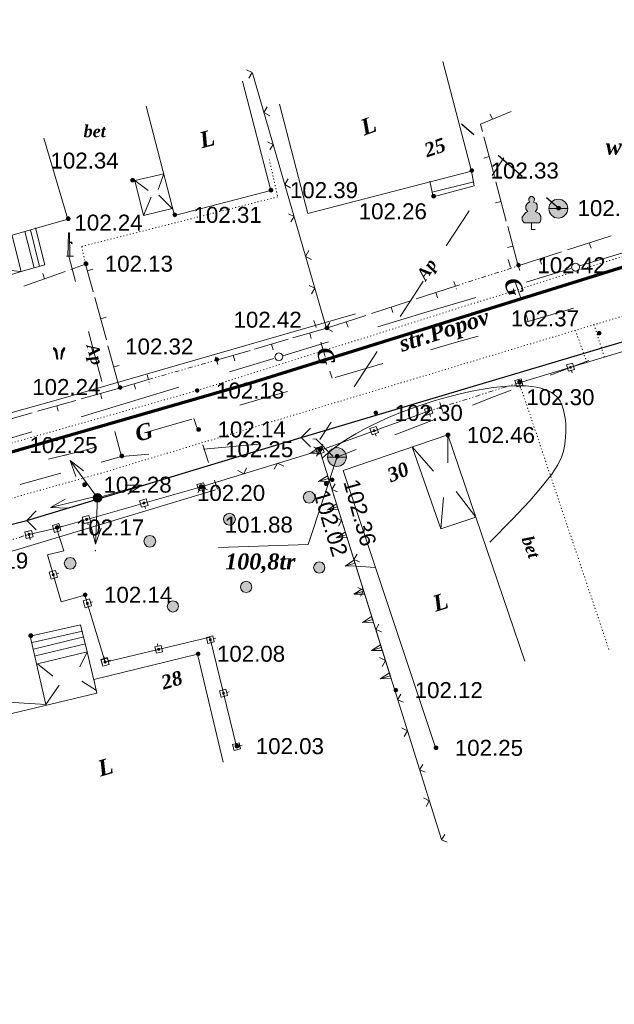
# Model space of a CAD drawing. Header units: millimetres. Extents: x 9396 to 25236, y 15106 to 31102.
# Tile 236 of 256: x 11952 to 12016, y 16631 to 16735. Entities that reach past the tile are written whole.
import ezdxf
from ezdxf.enums import TextEntityAlignment as Align

# ---------------------------------------------------------------- set-up
doc = ezdxf.new("R2010")
doc.units = ezdxf.units.MM
for name, pattern in [('DIVIDE', [1.25, 0.5, -0.25, 0, -0.25, 0, -0.25]), ('DOT', [0.25, 0, -0.25]), ('HIDDEN', [0.375, 0.25, -0.125])]:
    doc.linetypes.add(name, pattern=pattern)
for name, color, linetype, lineweight, true_color in [('1001010', 7, 'Continuous', 9, 0x000000), ('10010110', 7, 'Continuous', 20, 0xa25100), ('10010230', 7, 'Continuous', 20, 0x000000), ('1060000', 7, 'Continuous', 9, 0x000000), ('1070000', 7, 'DOT', 9, 0x000000), ('2030012', 7, 'Continuous', 9, 0x000000), ('21100200', 7, 'HIDDEN', 0, 0x800080), ('3000105', 7, 'DIVIDE', 9, 0x000000), ('3000130', 7, 'Continuous', 9, 0x000000), ('3000220', 7, 'Continuous', 9, 0x000000), ('3000260', 7, 'Continuous', 9, 0x000000), ('4000210', 7, 'Continuous', 9, 0x000000), ('4000220', 7, 'Continuous', 9, 0x000000), ('4000340', 7, 'HIDDEN', 9, 0x000000), ('5010210', 7, 'Continuous', 20, 0x008000), ('5010220', 7, 'Continuous', 30, 0x000000), ('5010320', 7, 'Continuous', 20, 0x800000), ('5010420', 7, 'Continuous', 9, 0x000000), ('5010530', 7, 'Continuous', 9, 0x000000), ('6011210', 1, 'Continuous', 9, 0xff0000), ('8010110', 7, 'Continuous', 20, 0x0080ff), ('8010120', 7, 'Continuous', 20, 0x0080ff), ('9010120', 7, 'Continuous', 20, 0x000000)]:
    doc.layers.add(name, color=color, linetype=linetype, lineweight=lineweight, true_color=true_color)
doc.layers.add('Канализация', color=1, linetype='Continuous', lineweight=70)
doc.styles.add('1', font='timesbi.ttf', dxfattribs={"height": 0.00127})
doc.styles.add('10', font='timesbi.ttf', dxfattribs={"height": 0.001481})
doc.styles.add('13', font='timesbi.ttf', dxfattribs={"height": 0.001693})
doc.styles.add('2', font='timesbi.ttf', dxfattribs={"height": 0.001693})
doc.styles.add('3', font='timesbi.ttf', dxfattribs={"height": 0.001693})
doc.styles.add('9', font='timesbi.ttf', dxfattribs={"height": 0.001693})
doc.styles.add('F2', font='arial.ttf', dxfattribs={"height": 0.001693})

# ---------------------------------------------------------------- blocks, each defined once
blk = doc.blocks.new('SYMBOL21100200')
at = {"true_color": 0x800080}
h = blk.add_hatch(color=216, dxfattribs=at)
edge = h.paths.add_edge_path()
edge.add_arc((0, 0), 0.1, 0, 360)
at = {"color": 216, "linetype": 'Continuous', "lineweight": 0, "true_color": 0x800080}
blk.add_circle((0, 0), 0.1, dxfattribs=at)
blk = doc.blocks.new('SYMBOL4000210')
at = {"true_color": 0xffffff}
blk.add_hatch(color=7, dxfattribs=at).paths.add_polyline_path([(0.05, 1.75), (-0.05, 1.75), (-0.15, 1.65), (-0.15, 1.55), (-0.1, 1.45), (-0.15, 1.45), (-0.25, 1.35), (-0.3, 1.25), (-0.3, 1.1), (-0.25, 1), (-0.2, 0.95), (-0.3, 0.9), (-0.35, 0.85), (-0.4, 0.8), (-0.5, 0.65), (-0.5, 0.5), (-0.4, 0.35), (-0.3, 0.35), (-0.1, 0.35), (0, 0.35), (0.15, 0.35), (0.4, 0.35), (0.45, 0.4), (0.5, 0.5), (0.5, 0.7), (0.4, 0.85), (0.2, 0.95), (0.25, 1), (0.3, 1.1), (0.3, 1.3), (0.25, 1.4), (0.1, 1.45), (0.15, 1.55), (0.15, 1.65)])
at = {"color": 18, "linetype": 'Continuous', "lineweight": 0, "true_color": 0x000000, "flags": 128}
blk.add_lwpolyline([(0.05, 1.75), (-0.05, 1.75), (-0.15, 1.65), (-0.15, 1.55), (-0.1, 1.45), (-0.15, 1.45), (-0.25, 1.35), (-0.3, 1.25), (-0.3, 1.1), (-0.25, 1), (-0.2, 0.95), (-0.3, 0.9), (-0.35, 0.85), (-0.4, 0.8), (-0.5, 0.65), (-0.5, 0.5), (-0.4, 0.35), (-0.3, 0.35), (-0.1, 0.35), (0, 0.35), (0.15, 0.35), (0.4, 0.35), (0.45, 0.4), (0.5, 0.5), (0.5, 0.7), (0.4, 0.85), (0.2, 0.95), (0.25, 1), (0.3, 1.1), (0.3, 1.3), (0.25, 1.4), (0.1, 1.45), (0.15, 1.55), (0.15, 1.65), (0.05, 1.75)], close=True, dxfattribs=at)
blk.add_lwpolyline([(0, 0.35), (0, 0), (0.2, 0)], dxfattribs=at)
blk = doc.blocks.new('SYMBOL5010420')
at = {"true_color": 0xffffff}
h = blk.add_hatch(color=7, dxfattribs=at)
edge = h.paths.add_edge_path()
edge.add_arc((0, 0), 0.5, 0, 360)
at = {"color": 18, "linetype": 'Continuous', "lineweight": 9, "true_color": 0x000000, "flags": 128}
blk.add_lwpolyline([(-0.5, 0), (0.5, 0)], dxfattribs=at)
at = {"color": 18, "linetype": 'Continuous', "lineweight": 9, "true_color": 0x000000}
blk.add_circle((0, 0), 0.5, dxfattribs=at)
blk = doc.blocks.new('SYMBOL5010530')
at = {"true_color": 0x000000}
for points in [[(-0.05, 0), (-0.025, 1.25), (0.025, 1.25), (0.05, 0)], [(0.025, 0.75), (0.15, 0.75), (0.175, 0.675), (0.15, 0.675), (0.125, 0.725), (0.025, 0.725)]]:
    blk.add_hatch(color=18, dxfattribs=at).paths.add_polyline_path(points)
at = {"color": 18, "linetype": 'Continuous', "lineweight": 0, "true_color": 0x000000, "flags": 128}
for points in [[(-0.05, 0), (-0.025, 1.25), (0.025, 1.25), (0.05, 0), (-0.05, 0)], [(0.025, 0.75), (0.15, 0.75), (0.175, 0.675), (0.15, 0.675), (0.125, 0.725), (0.025, 0.725), (0.025, 0.75)]]:
    blk.add_lwpolyline(points, close=True, dxfattribs=at)
blk.add_lwpolyline([(-0.125, 0), (0.25, 0)], dxfattribs=at)
blk = doc.blocks.new('SYMBOL4000340')
at = {"true_color": 0x000000}
for points in [[(-0.075, 0), (-0.125, 0.45), (-0.2, 0.55), (-0.25, 0.6), (-0.3, 0.6), (-0.3, 0.55), (-0.275, 0.5), (-0.2, 0.4), (-0.125, 0)], [(0.075, 0), (0.125, 0.425), (0.15, 0.475), (0.2, 0.55), (0.25, 0.6), (0.3, 0.6), (0.3, 0.55), (0.275, 0.5), (0.2, 0.4), (0.125, 0)]]:
    blk.add_hatch(color=18, dxfattribs=at).paths.add_polyline_path(points)
at = {"color": 18, "linetype": 'Continuous', "lineweight": 0, "true_color": 0x000000, "flags": 128}
for points in [[(-0.075, 0), (-0.125, 0.45), (-0.2, 0.55), (-0.25, 0.6), (-0.3, 0.6), (-0.3, 0.55), (-0.275, 0.5), (-0.2, 0.4), (-0.125, 0), (-0.075, 0)], [(0.075, 0), (0.125, 0.425), (0.15, 0.475), (0.2, 0.55), (0.25, 0.6), (0.3, 0.6), (0.3, 0.55), (0.275, 0.5), (0.2, 0.4), (0.125, 0), (0.075, 0)]]:
    blk.add_lwpolyline(points, close=True, dxfattribs=at)
blk = doc.blocks.new('SYMBOL2030012')
at = {"true_color": 0xffffff}
h = blk.add_hatch(color=7, dxfattribs=at)
edge = h.paths.add_edge_path()
edge.add_arc((0, 0), 0.225, 0, 360)
at = {"true_color": 0x000000}
h = blk.add_hatch(color=18, dxfattribs=at)
edge = h.paths.add_edge_path()
edge.add_arc((0, 0), 0.05, 0, 360)
at = {"color": 18, "linetype": 'Continuous', "lineweight": 0, "true_color": 0x000000}
for radius in [0.225, 0.05]:
    blk.add_circle((0, 0), radius, dxfattribs=at)
blk = doc.blocks.new('SYMBOL5010220')
at = {"color": 18, "linetype": 'Continuous', "lineweight": 9, "true_color": 0x000000, "flags": 128}
blk.add_lwpolyline([(0.5, 0.5), (0, 0), (0.5, -0.5)], dxfattribs=at)

msp = doc.modelspace()

# ---------------------------------------------------------------- hatches: boundary and pattern name
at = {"layer": '4000220', "true_color": 0xffffff}
h = msp.add_hatch(color=7, dxfattribs=at)
h.paths.add_polyline_path([(11957.78, 16677.11), (11958.1, 16677.19), (11958.33, 16677.42), (11958.41, 16677.74), (11958.33, 16678.05), (11958.1, 16678.28), (11957.78, 16678.37), (11957.47, 16678.28), (11957.24, 16678.05), (11957.16, 16677.74), (11957.24, 16677.42), (11957.47, 16677.19)])
h.paths.add_polyline_path([(11966.24, 16679.44), (11966.55, 16679.53), (11966.78, 16679.76), (11966.87, 16680.07), (11966.78, 16680.39), (11966.55, 16680.62), (11966.24, 16680.7), (11965.92, 16680.62), (11965.69, 16680.39), (11965.61, 16680.07), (11965.69, 16679.76), (11965.92, 16679.53)])
h.paths.add_polyline_path([(11974.69, 16681.78), (11975, 16681.86), (11975.23, 16682.1), (11975.32, 16682.41), (11975.23, 16682.72), (11975, 16682.96), (11974.69, 16683.04), (11974.37, 16682.96), (11974.14, 16682.72), (11974.06, 16682.41), (11974.14, 16682.1), (11974.37, 16681.86)])
h.paths.add_polyline_path([(11983.14, 16684.12), (11983.46, 16684.2), (11983.69, 16684.43), (11983.77, 16684.75), (11983.69, 16685.06), (11983.46, 16685.29), (11983.14, 16685.38), (11982.83, 16685.29), (11982.6, 16685.06), (11982.51, 16684.75), (11982.6, 16684.43), (11982.83, 16684.2)])
h = msp.add_hatch(color=7, dxfattribs=at)
h.paths.add_polyline_path([(11968.69, 16672.57), (11968.99, 16672.65), (11969.21, 16672.87), (11969.29, 16673.17), (11969.21, 16673.47), (11968.99, 16673.69), (11968.69, 16673.77), (11968.39, 16673.69), (11968.17, 16673.47), (11968.09, 16673.17), (11968.17, 16672.87), (11968.39, 16672.65)])
h.paths.add_polyline_path([(11976.46, 16674.63), (11976.76, 16674.71), (11976.98, 16674.93), (11977.06, 16675.23), (11976.98, 16675.53), (11976.76, 16675.75), (11976.46, 16675.83), (11976.15, 16675.75), (11975.93, 16675.53), (11975.85, 16675.23), (11975.93, 16674.93), (11976.15, 16674.71)])
h.paths.add_polyline_path([(11984.22, 16676.69), (11984.52, 16676.77), (11984.74, 16676.99), (11984.82, 16677.29), (11984.74, 16677.59), (11984.52, 16677.81), (11984.22, 16677.89), (11983.92, 16677.81), (11983.7, 16677.59), (11983.62, 16677.29), (11983.7, 16676.99), (11983.92, 16676.77)])

# ---------------------------------------------------------------- linework, layer by layer
at = {"layer": '1001010', "color": 253}
for p, q in [((11997.34, 16730.96), (12000.36, 16719.35)), ((11983.01, 16714.85), (11979.99, 16726.46)), ((11957.54, 16714.23), (11954.98, 16722.85)), ((11964.63, 16718.34), (11967.74, 16719.06)), ((11967.74, 16719.06), (11967.11, 16717.4)), ((12000.36, 16719.35), (11983.01, 16714.85)), ((11964.63, 16718.34), (11966.07, 16717.3)), ((11996.31, 16716.61), (11995.93, 16718.26)), ((11996.2, 16717.1), (12000.61, 16718.2)), ((11965.58, 16714.64), (11966.39, 16716.58)), ((11968.62, 16715.39), (11967.2, 16716.8)), ((11957.54, 16714.23), (11942.5, 16709.92)), ((11953.97, 16709.08), (11952.97, 16712.95)), ((11954.54, 16709.24), (11953.57, 16713.11)), ((11986.76, 16687.59), (11997.87, 16691.35)), ((11997.87, 16691.35), (11997.87, 16688.4)), ((11994.06, 16690.11), (11996.32, 16687.51)), ((11986.76, 16687.59), (11996.57, 16658.09)), ((11997.13, 16681.41), (11997.41, 16684.72)), ((12000.83, 16682.64), (11998.75, 16685.36)), ((12000.83, 16682.64), (12006.01, 16667.35)), ((11958.87, 16671.21), (11953.55, 16670)), ((11958.87, 16671.21), (11959.59, 16668.33)), ((11953.55, 16670), (11955.2, 16662.77)), ((11953.74, 16669.33), (11959.1, 16670.55)), ((11953.89, 16668.64), (11959.22, 16669.94)), ((11954.12, 16667.91), (11959.41, 16669.21)), ((11959.59, 16668.33), (11954.31, 16667.06)), ((11959.59, 16668.33), (11958.8, 16666.76)), ((11959.59, 16668.33), (11960.33, 16665.21)), ((11971.31, 16668.08), (11974.02, 16656.65)), ((11954.31, 16667.06), (11955.96, 16665.76)), ((11955.2, 16662.77), (11956.61, 16664.8)), ((11960.58, 16664.23), (11959.03, 16665.22))]:
    msp.add_line(p, q, dxfattribs=at)
for points in [[(11976.06, 16728.89, 0), (11979.06, 16717.27, 0), (11968.85, 16714.63, 0), (11965.85, 16726.25, 0)], [(11996.31, 16716.61, 0), (12000.64, 16717.78, 0), (12000.36, 16719.35, 0)], [(11964.63, 16718.34, 0), (11965.58, 16714.64, 0), (11968.62, 16715.39, 0)], [(11952.6, 16708.68, 0), (11955.09, 16709.39, 0), (11954.1, 16713.31, 0)], [(11951.64, 16712.48, 0), (11952.6, 16708.68, 0), (11947.47, 16707.11, 0), (11946.37, 16711.08, 0)], [(11951.64, 16712.48, 0), (11946.9, 16709.23, 0), (11952.6, 16708.68, 0)], [(11997.87, 16691.35, 0), (12000.83, 16682.64, 0), (11997.13, 16681.41, 0), (11994.06, 16690.11, 0)], [(11971.31, 16668.08, 0), (11960.28, 16665.41, 0), (11960.63, 16663.97, 0), (11948.29, 16661.02, 0)]]:
    msp.add_polyline3d(points, dxfattribs=at)
at = {"layer": '10010110'}
msp.add_line((11988.1, 16677.43), (11990.19, 16677.28), dxfattribs=at)
for points in [[(11984.52, 16688.89, 0), (11985.16, 16689.45, 0), (11985.84, 16689.98, 0), (11986.55, 16690.5, 0), (11987.31, 16691, 0), (11988.09, 16691.47, 0), (11988.91, 16691.93, 0), (11989.76, 16692.37, 0), (11990.64, 16692.79, 0), (11991.55, 16693.19, 0), (11992.48, 16693.58, 0), (11993.43, 16693.95, 0), (11994.38, 16694.3, 0), (11995.35, 16694.62, 0), (11996.31, 16694.93, 0), (11997.27, 16695.21, 0), (11998.22, 16695.47, 0), (11999.16, 16695.7, 0), (12000.07, 16695.91, 0), (12000.96, 16696.09, 0), (12001.82, 16696.24, 0), (12002.65, 16696.37, 0), (12003.44, 16696.46, 0), (12004.2, 16696.53, 0), (12004.9, 16696.57, 0), (12005.56, 16696.58, 0), (12006.17, 16696.56, 0), (12006.73, 16696.51, 0), (12007.25, 16696.43, 0), (12007.72, 16696.32, 0), (12008.14, 16696.19, 0), (12008.51, 16696.04, 0), (12008.84, 16695.86, 0), (12009.13, 16695.66, 0), (12009.38, 16695.44, 0), (12009.59, 16695.2, 0), (12009.76, 16694.93, 0), (12009.91, 16694.64, 0), (12010.03, 16694.34, 0), (12010.13, 16694.01, 0), (12010.21, 16693.67, 0), (12010.28, 16693.3, 0), (12010.33, 16692.92, 0), (12010.37, 16692.51, 0), (12010.38, 16692.09, 0), (12010.38, 16691.64, 0), (12010.35, 16691.17, 0), (12010.31, 16690.68, 0), (12010.23, 16690.17, 0), (12010.12, 16689.62, 0), (12009.91, 16688.98, 0), (12009.52, 16688.2, 0), (12008.88, 16687.21, 0), (12007.91, 16685.96, 0), (12006.54, 16684.37, 0), (12004.7, 16682.4, 0), (12002.3, 16679.97, 0)], [(11950.01, 16663.06, 0), (11955.2, 16662.77, 0)]]:
    msp.add_polyline3d(points, dxfattribs=at)
at = {"layer": '10010230', "color": 253}
for p, q in [((11984.26, 16689.72, 23.23), (11983.21, 16689.4, 23.23)), ((11984.26, 16689.72, 23.23), (11991.74, 16665.8, 23.23)), ((11985.19, 16686.73, 23.23), (11984.14, 16686.41, 23.23)), ((11986.13, 16683.74, 23.23), (11985.08, 16683.42, 23.23)), ((11987.06, 16680.75, 23.23), (11986.01, 16680.43, 23.23)), ((11988, 16677.76, 23.23), (11986.95, 16677.44, 23.23)), ((11988.93, 16674.77, 23.23), (11987.88, 16674.45, 23.23)), ((11989.87, 16671.78, 23.23), (11988.82, 16671.46, 23.23)), ((11990.8, 16668.79, 23.23), (11989.75, 16668.47, 23.23)), ((11991.74, 16665.8, 23.23), (11990.69, 16665.48, 23.23))]:
    msp.add_line(p, q, dxfattribs=at)
for points in [[(11984.16, 16690.02, 23.23), (11983.21, 16689.4, 23.23), (11984.35, 16689.43, 23.23)], [(11985.1, 16687.03, 23.23), (11984.14, 16686.41, 23.23), (11985.28, 16686.44, 23.23)], [(11986.03, 16684.04, 23.23), (11985.08, 16683.42, 23.23), (11986.22, 16683.45, 23.23)], [(11986.97, 16681.05, 23.23), (11986.01, 16680.43, 23.23), (11987.16, 16680.46, 23.23)], [(11987.9, 16678.06, 23.23), (11986.95, 16677.44, 23.23), (11988.09, 16677.46, 23.23)], [(11988.84, 16675.07, 23.23), (11987.88, 16674.45, 23.23), (11989.03, 16674.47, 23.23)], [(11989.77, 16672.08, 23.23), (11988.82, 16671.46, 23.23), (11989.96, 16671.48, 23.23)], [(11990.71, 16669.09, 23.23), (11989.75, 16668.47, 23.23), (11990.9, 16668.49, 23.23)], [(11991.65, 16666.1, 23.23), (11990.69, 16665.48, 23.23), (11991.83, 16665.5, 23.23)]]:
    msp.add_polyline3d(points, dxfattribs=at)
for points in [[(11984.16, 16690.02, 23.23), (11983.21, 16689.4, 23.23), (11984.35, 16689.43, 23.23), (11984.16, 16690.02, 23.23)], [(11985.1, 16687.03, 23.23), (11984.14, 16686.41, 23.23), (11985.28, 16686.44, 23.23), (11985.1, 16687.03, 23.23)], [(11986.03, 16684.04, 23.23), (11985.08, 16683.42, 23.23), (11986.22, 16683.45, 23.23), (11986.03, 16684.04, 23.23)], [(11986.97, 16681.05, 23.23), (11986.01, 16680.43, 23.23), (11987.16, 16680.46, 23.23), (11986.97, 16681.05, 23.23)], [(11987.9, 16678.06, 23.23), (11986.95, 16677.44, 23.23), (11988.09, 16677.46, 23.23), (11987.9, 16678.06, 23.23)], [(11988.84, 16675.07, 23.23), (11987.88, 16674.45, 23.23), (11989.03, 16674.47, 23.23), (11988.84, 16675.07, 23.23)], [(11989.77, 16672.08, 23.23), (11988.82, 16671.46, 23.23), (11989.96, 16671.48, 23.23), (11989.77, 16672.08, 23.23)], [(11990.71, 16669.09, 23.23), (11989.75, 16668.47, 23.23), (11990.9, 16668.49, 23.23), (11990.71, 16669.09, 23.23)], [(11991.65, 16666.1, 23.23), (11990.69, 16665.48, 23.23), (11991.83, 16665.5, 23.23), (11991.65, 16666.1, 23.23)]]:
    msp.add_polyline3d(points, close=True, dxfattribs=at)
at = {"layer": '1060000', "color": 253}
msp.add_polyline3d([(11986.17, 16689.23, 23.23), (11983.05, 16679.74, 23.23), (11973.53, 16679.41, 23.23)], dxfattribs=at)
at = {"layer": '1070000', "color": 253}
for p, q in [((12027.13, 16707.19), (11960.69, 16687.19)), ((12011.39, 16702.45, 4.64), (12012.61, 16699.06, 4.64)), ((12014.46, 16699.62, 4.64), (12013.37, 16703.05, 4.64)), ((12005.43, 16696.89), (12014.99, 16668.47)), ((11918.16, 16675.33), (11960.69, 16687.19))]:
    msp.add_line(p, q, dxfattribs=at)
for points in [[(11931.69, 16684.88, 0), (11971.26, 16696.06, 0), (12026.58, 16713.5, 0), (12055.51, 16722.22, 0)], [(11978.91, 16720.59, 0), (11979.81, 16716.61, 0), (11959.01, 16711.35, 0), (11959.42, 16709.45, 0)]]:
    msp.add_polyline3d(points, dxfattribs=at)
at = {"layer": '3000105', "color": 253}
for p, q in [((12005.48, 16708.81), (12005.14, 16709.86)), ((11998.66, 16707.14), (12005.32, 16709.29)), ((11998.51, 16707.62), (11998.85, 16706.57)), ((11966.09, 16697.24), (11973.3, 16699.29)), ((11973.44, 16698.81), (11973.13, 16699.87)), ((11965.95, 16697.72), (11966.25, 16696.66)), ((12005.58, 16696.42), (12005.25, 16697.46)), ((12005.43, 16696.89), (11997.16, 16694.31)), ((11995.67, 16694.36), (11996, 16693.31)), ((11997.16, 16694.31), (11995.82, 16693.88)), ((11997.31, 16693.83), (11996.98, 16694.88)), ((11997.01, 16694.78), (11997.34, 16693.73)), ((11944.06, 16677.93), (11953.39, 16680.8)), ((11953.54, 16680.32), (11953.22, 16681.37))]:
    msp.add_line(p, q, dxfattribs=at)
at = {"layer": '3000130', "color": 253}
for p, q in [((12032.66, 16705.11), (12005.43, 16696.89)), ((12011.04, 16697.96), (12010.97, 16698.2)), ((12005.58, 16696.31), (12005.5, 16696.55)), ((11995.82, 16693.88), (11984.26, 16689.72)), ((11996.02, 16693.32), (11995.94, 16693.56)), ((11990.25, 16691.24), (11990.16, 16691.48)), ((11984.47, 16689.16), (11984.38, 16689.4)), ((11971.85, 16685.27), (11971.78, 16685.51)), ((11965.77, 16683.54), (11965.7, 16683.78)), ((11956.93, 16681.66), (11956.69, 16681.59)), ((11959.69, 16681.81), (11959.62, 16682.05)), ((11953.54, 16680.22), (11953.49, 16680.46)), ((11956.57, 16676.68), (11956.33, 16676.61)), ((11960.17, 16673.66), (11959.93, 16673.58)), ((11967.04, 16669.19), (11967.1, 16668.94)), ((11973.25, 16669.78), (11973, 16669.72)), ((11961.36, 16667.84), (11961.41, 16667.59)), ((11962.06, 16667.45), (11961.82, 16667.38)), ((11974.64, 16664.1), (11974.39, 16664.04)), ((11976.03, 16658.43), (11975.78, 16658.37))]:
    msp.add_line(p, q, dxfattribs=at)
for points in [[(12011.09, 16698.97, 0), (12010.45, 16698.78, 0), (12010.65, 16698.11, 0), (12011.29, 16698.3, 0), (12011.09, 16698.97, 0)], [(12010.87, 16698.44, 0), (12010.92, 16698.45, 0), (12010.95, 16698.49, 0), (12010.97, 16698.54, 0), (12010.95, 16698.59, 0), (12010.92, 16698.62, 0), (12010.87, 16698.63, 0), (12010.82, 16698.62, 0), (12010.78, 16698.59, 0), (12010.77, 16698.54, 0), (12010.78, 16698.49, 0), (12010.82, 16698.45, 0), (12010.87, 16698.44, 0)], [(12005.62, 16697.32, 0), (12004.98, 16697.13, 0), (12005.19, 16696.46, 0), (12005.82, 16696.65, 0), (12005.62, 16697.32, 0)], [(12005.4, 16696.79, 0), (12005.45, 16696.8, 0), (12005.49, 16696.84, 0), (12005.5, 16696.89, 0), (12005.49, 16696.94, 0), (12005.45, 16696.97, 0), (12005.4, 16696.99, 0), (12005.35, 16696.97, 0), (12005.32, 16696.94, 0), (12005.31, 16696.89, 0), (12005.32, 16696.84, 0), (12005.35, 16696.8, 0), (12005.4, 16696.79, 0)], [(11996.04, 16694.34, 0), (11995.37, 16694.09, 0), (11995.6, 16693.44, 0), (11996.28, 16693.68, 0), (11996.04, 16694.34, 0)], [(11995.82, 16693.79, 0), (11995.87, 16693.8, 0), (11995.91, 16693.84, 0), (11995.92, 16693.89, 0), (11995.91, 16693.94, 0), (11995.87, 16693.97, 0), (11995.82, 16693.99, 0), (11995.77, 16693.97, 0), (11995.73, 16693.94, 0), (11995.72, 16693.89, 0), (11995.73, 16693.84, 0), (11995.77, 16693.8, 0), (11995.82, 16693.79, 0)], [(11990.26, 16692.26, 0), (11989.59, 16692.02, 0), (11989.83, 16691.36, 0), (11990.5, 16691.6, 0), (11990.26, 16692.26, 0)], [(11990.04, 16691.71, 0), (11990.09, 16691.72, 0), (11990.13, 16691.76, 0), (11990.14, 16691.81, 0), (11990.13, 16691.86, 0), (11990.09, 16691.89, 0), (11990.04, 16691.91, 0), (11989.99, 16691.89, 0), (11989.96, 16691.86, 0), (11989.94, 16691.81, 0), (11989.96, 16691.76, 0), (11989.99, 16691.72, 0), (11990.04, 16691.71, 0)], [(11984.48, 16690.18, 0), (11983.81, 16689.94, 0), (11984.05, 16689.28, 0), (11984.72, 16689.52, 0), (11984.48, 16690.18, 0)], [(11984.27, 16689.63, 0), (11984.32, 16689.64, 0), (11984.35, 16689.68, 0), (11984.37, 16689.73, 0), (11984.35, 16689.78, 0), (11984.32, 16689.82, 0), (11984.27, 16689.83, 0), (11984.22, 16689.82, 0), (11984.18, 16689.78, 0), (11984.16, 16689.73, 0), (11984.18, 16689.68, 0), (11984.22, 16689.64, 0), (11984.27, 16689.63, 0)], [(11971.94, 16686.29, 0), (11971.23, 16686.09, 0), (11971.42, 16685.41, 0), (11972.13, 16685.62, 0), (11971.94, 16686.29, 0)], [(11971.68, 16685.75, 0), (11971.73, 16685.76, 0), (11971.77, 16685.8, 0), (11971.79, 16685.85, 0), (11971.77, 16685.9, 0), (11971.73, 16685.94, 0), (11971.68, 16685.95, 0), (11971.63, 16685.94, 0), (11971.59, 16685.9, 0), (11971.58, 16685.85, 0), (11971.59, 16685.8, 0), (11971.63, 16685.76, 0), (11971.68, 16685.75, 0)], [(11965.86, 16684.56, 0), (11965.15, 16684.35, 0), (11965.35, 16683.68, 0), (11966.05, 16683.88, 0), (11965.86, 16684.56, 0)], [(11965.6, 16684.02, 0), (11965.66, 16684.03, 0), (11965.69, 16684.07, 0), (11965.71, 16684.12, 0), (11965.69, 16684.17, 0), (11965.66, 16684.21, 0), (11965.6, 16684.22, 0), (11965.55, 16684.21, 0), (11965.52, 16684.17, 0), (11965.5, 16684.12, 0), (11965.52, 16684.07, 0), (11965.55, 16684.03, 0), (11965.6, 16684.02, 0)], [(11959.78, 16682.82, 0), (11959.07, 16682.62, 0), (11959.27, 16681.95, 0), (11959.98, 16682.15, 0), (11959.78, 16682.82, 0)], [(11959.52, 16682.28, 0), (11959.58, 16682.3, 0), (11959.61, 16682.34, 0), (11959.63, 16682.39, 0), (11959.61, 16682.44, 0), (11959.58, 16682.48, 0), (11959.52, 16682.49, 0), (11959.47, 16682.48, 0), (11959.44, 16682.44, 0), (11959.42, 16682.39, 0), (11959.44, 16682.34, 0), (11959.47, 16682.3, 0), (11959.52, 16682.28, 0)], [(11955.91, 16681.74, 0), (11956.13, 16681.02, 0), (11956.8, 16681.22, 0), (11956.57, 16681.95, 0), (11955.91, 16681.74, 0)], [(11956.35, 16681.38, 0), (11956.4, 16681.39, 0), (11956.44, 16681.43, 0), (11956.46, 16681.48, 0), (11956.44, 16681.54, 0), (11956.4, 16681.57, 0), (11956.35, 16681.59, 0), (11956.3, 16681.57, 0), (11956.26, 16681.54, 0), (11956.25, 16681.48, 0), (11956.26, 16681.43, 0), (11956.3, 16681.39, 0), (11956.35, 16681.38, 0)], [(11953.69, 16681.23, 0), (11952.97, 16681.06, 0), (11953.13, 16680.38, 0), (11953.85, 16680.54, 0), (11953.69, 16681.23, 0)], [(11953.41, 16680.7, 0), (11953.46, 16680.71, 0), (11953.5, 16680.75, 0), (11953.51, 16680.8, 0), (11953.5, 16680.85, 0), (11953.46, 16680.89, 0), (11953.41, 16680.91, 0), (11953.36, 16680.89, 0), (11953.32, 16680.85, 0), (11953.3, 16680.8, 0), (11953.32, 16680.75, 0), (11953.36, 16680.71, 0), (11953.41, 16680.7, 0)], [(11955.56, 16676.79, 0), (11955.77, 16676.06, 0), (11956.44, 16676.25, 0), (11956.23, 16676.98, 0), (11955.56, 16676.79, 0)], [(11956, 16676.41, 0), (11956.05, 16676.43, 0), (11956.09, 16676.47, 0), (11956.1, 16676.52, 0), (11956.09, 16676.57, 0), (11956.05, 16676.61, 0), (11956, 16676.62, 0), (11955.95, 16676.61, 0), (11955.91, 16676.57, 0), (11955.89, 16676.52, 0), (11955.91, 16676.47, 0), (11955.95, 16676.43, 0), (11956, 16676.41, 0)], [(11959.15, 16673.74, 0), (11959.37, 16673.02, 0), (11960.04, 16673.22, 0), (11959.82, 16673.95, 0), (11959.15, 16673.74, 0)], [(11959.6, 16673.38, 0), (11959.65, 16673.39, 0), (11959.69, 16673.43, 0), (11959.7, 16673.48, 0), (11959.69, 16673.53, 0), (11959.65, 16673.57, 0), (11959.6, 16673.59, 0), (11959.55, 16673.57, 0), (11959.51, 16673.53, 0), (11959.5, 16673.48, 0), (11959.51, 16673.43, 0), (11959.55, 16673.39, 0), (11959.6, 16673.38, 0)], [(11972.24, 16669.88, 0), (11972.4, 16669.22, 0), (11973.08, 16669.39, 0), (11972.92, 16670.05, 0), (11972.24, 16669.88, 0)], [(11966.93, 16668.19, 0), (11967.59, 16668.34, 0), (11967.43, 16669.02, 0), (11966.76, 16668.87, 0), (11966.93, 16668.19, 0)], [(11972.66, 16669.53, 0), (11972.71, 16669.55, 0), (11972.75, 16669.58, 0), (11972.76, 16669.63, 0), (11972.75, 16669.68, 0), (11972.71, 16669.72, 0), (11972.66, 16669.73, 0), (11972.61, 16669.72, 0), (11972.58, 16669.68, 0), (11972.56, 16669.63, 0), (11972.58, 16669.58, 0), (11972.61, 16669.55, 0), (11972.66, 16669.53, 0)], [(11967.18, 16668.51, 0), (11967.23, 16668.52, 0), (11967.26, 16668.56, 0), (11967.28, 16668.6, 0), (11967.26, 16668.65, 0), (11967.23, 16668.69, 0), (11967.18, 16668.7, 0), (11967.13, 16668.69, 0), (11967.09, 16668.65, 0), (11967.08, 16668.6, 0), (11967.09, 16668.56, 0), (11967.13, 16668.52, 0), (11967.18, 16668.51, 0)], [(11961.04, 16667.53, 0), (11961.26, 16666.81, 0), (11961.93, 16667.01, 0), (11961.71, 16667.74, 0), (11961.04, 16667.53, 0)], [(11961.24, 16666.83, 0), (11961.91, 16666.99, 0), (11961.74, 16667.67, 0), (11961.08, 16667.51, 0), (11961.24, 16666.83, 0)], [(11961.49, 16667.17, 0), (11961.54, 16667.18, 0), (11961.58, 16667.22, 0), (11961.59, 16667.27, 0), (11961.58, 16667.33, 0), (11961.54, 16667.36, 0), (11961.49, 16667.38, 0), (11961.44, 16667.36, 0), (11961.4, 16667.33, 0), (11961.38, 16667.27, 0), (11961.4, 16667.22, 0), (11961.44, 16667.18, 0), (11961.49, 16667.17, 0)], [(11961.49, 16667.15, 0), (11961.54, 16667.17, 0), (11961.58, 16667.2, 0), (11961.59, 16667.25, 0), (11961.58, 16667.3, 0), (11961.54, 16667.34, 0), (11961.49, 16667.35, 0), (11961.44, 16667.34, 0), (11961.41, 16667.3, 0), (11961.4, 16667.25, 0), (11961.41, 16667.2, 0), (11961.44, 16667.17, 0), (11961.49, 16667.15, 0)], [(11973.63, 16664.21, 0), (11973.79, 16663.54, 0), (11974.47, 16663.71, 0), (11974.31, 16664.37, 0), (11973.63, 16664.21, 0)], [(11974.05, 16663.86, 0), (11974.1, 16663.87, 0), (11974.14, 16663.91, 0), (11974.15, 16663.96, 0), (11974.14, 16664.01, 0), (11974.1, 16664.04, 0), (11974.05, 16664.06, 0), (11974, 16664.04, 0), (11973.97, 16664.01, 0), (11973.95, 16663.96, 0), (11973.97, 16663.91, 0), (11974, 16663.87, 0), (11974.05, 16663.86, 0)], [(11975.02, 16658.53, 0), (11975.18, 16657.87, 0), (11975.86, 16658.04, 0), (11975.7, 16658.7, 0), (11975.02, 16658.53, 0)], [(11975.44, 16658.18, 0), (11975.49, 16658.2, 0), (11975.53, 16658.23, 0), (11975.54, 16658.28, 0), (11975.53, 16658.33, 0), (11975.49, 16658.37, 0), (11975.44, 16658.38, 0), (11975.39, 16658.37, 0), (11975.36, 16658.33, 0), (11975.35, 16658.28, 0), (11975.36, 16658.23, 0), (11975.39, 16658.2, 0), (11975.44, 16658.18, 0)]]:
    msp.add_polyline3d(points, close=True, dxfattribs=at)
for points in [[(11971.68, 16685.85, 0), (11956.35, 16681.48, 0), (11953.39, 16680.8, 0)], [(11956.35, 16681.48, 0), (11957.1, 16679.07, 0), (11955.39, 16678.63, 0), (11956.82, 16673.66, 0), (11959.34, 16674.34, 0), (11961.49, 16667.25, 0)], [(11961.49, 16667.25, 0), (11972.6, 16669.89, 0), (11975.44, 16658.29, 0)]]:
    msp.add_polyline3d(points, dxfattribs=at)
at = {"layer": '3000220', "color": 253}
for p, q in [((12002.58, 16724.84), (12002.35, 16725.39)), ((12002.8, 16718.79), (12001.69, 16722.97)), ((12002.24, 16720.88), (12001.66, 16720.73)), ((12004.06, 16714.04), (12002.95, 16718.22)), ((12003.51, 16716.13), (12002.93, 16715.98)), ((12005.32, 16709.29), (12004.21, 16713.47)), ((12015.17, 16712.48), (12010.56, 16710.99)), ((12012.86, 16711.73), (12013.05, 16711.16)), ((12004.77, 16711.38), (12004.19, 16711.23)), ((12009.93, 16710.78), (12005.32, 16709.29)), ((12007.63, 16710.04), (12007.81, 16709.47)), ((11952.87, 16707.15), (11957.27, 16708.7)), ((11959.6, 16708.78), (11960.18, 16708.94)), ((11955.07, 16707.93), (11954.88, 16708.49)), ((11998.66, 16707.15), (11994.48, 16705.78)), ((11960.39, 16705.92), (11961.63, 16701.43)), ((11993.91, 16705.59), (11989.74, 16704.22)), ((11996.57, 16706.46), (11996.76, 16705.89)), ((11991.83, 16704.91), (11992.01, 16704.34)), ((11961.01, 16703.68), (11961.59, 16703.84)), ((11989.17, 16704.04), (11984.99, 16702.67)), ((11987.08, 16703.35), (11987.27, 16702.78)), ((11984.99, 16702.67), (11981.42, 16701.64)), ((11980.93, 16701.5), (11977.36, 16700.47)), ((11983.2, 16702.15), (11983.37, 16701.58)), ((11961.79, 16700.81), (11963.03, 16696.32)), ((11976.87, 16700.33), (11973.3, 16699.29)), ((11979.14, 16700.98), (11979.31, 16700.4)), ((11975.08, 16699.81), (11975.25, 16699.23)), ((11962.41, 16698.57), (11962.99, 16698.73)), ((11966.09, 16697.24), (11963.03, 16696.32)), ((11963.03, 16696.32), (11958.95, 16695.17)), ((11964.56, 16696.78), (11964.73, 16696.2)), ((11958.4, 16695.01), (11954.32, 16693.86)), ((11960.99, 16695.74), (11961.16, 16695.17)), ((11956.36, 16694.43), (11956.52, 16693.86)), ((11953.76, 16693.7), (11949.68, 16692.55))]:
    msp.add_line(p, q, dxfattribs=at)
for points in [[(12001.54, 16723.54, 0), (12001.33, 16724.33, 0), (12004.58, 16725.65, 0)], [(11957.87, 16708.91, 0), (11959.42, 16709.46, 0), (11960.22, 16706.54, 0)]]:
    msp.add_polyline3d(points, dxfattribs=at)
at = {"layer": '3000260', "color": 253}
for p, q in [((11984.99, 16702.66), (11977.13, 16729.73)), ((11971.68, 16685.85), (11984.26, 16689.72)), ((11984.26, 16689.72), (11997.17, 16648.45))]:
    msp.add_line(p, q, dxfattribs=at)
for points in [[(11976.75, 16729.21, 0), (11977.11, 16729.79, 0), (11976.51, 16730.07, 0)], [(11978.96, 16725.2, 0), (11978.34, 16725.55, 0), (11978.68, 16726.15, 0)], [(11978.97, 16721.59, 0), (11979.32, 16722.16, 0), (11978.72, 16722.44, 0)], [(11981.18, 16717.58, 0), (11980.56, 16717.92, 0), (11980.9, 16718.53, 0)], [(11981.19, 16713.96, 0), (11981.54, 16714.54, 0), (11980.94, 16714.82, 0)], [(11983.39, 16709.95, 0), (11982.77, 16710.3, 0), (11983.12, 16710.91, 0)], [(11983.4, 16706.34, 0), (11983.75, 16706.92, 0), (11983.15, 16707.2, 0)], [(11985.61, 16702.33, 0), (11984.99, 16702.68, 0), (11985.33, 16703.28, 0)], [(11983.63, 16690.04, 0), (11984.26, 16689.72, 0), (11983.92, 16689.11, 0)], [(11983.69, 16690.07, 0), (11984.31, 16689.74, 0), (11984.61, 16690.36, 0)], [(11975.59, 16687.58, 0), (11976.2, 16687.24, 0), (11976.5, 16687.86, 0)], [(11979.43, 16687.71, 0), (11979.8, 16688.35, 0), (11980.44, 16688.03, 0)], [(11971.32, 16685.22, 0), (11971.69, 16685.85, 0), (11972.34, 16685.53, 0)], [(11985.9, 16686.16, 0), (11985.55, 16685.58, 0), (11986.16, 16685.32, 0)], [(11985.96, 16682.6, 0), (11986.58, 16682.28, 0), (11986.25, 16681.67, 0)], [(11988.22, 16678.72, 0), (11987.88, 16678.14, 0), (11988.48, 16677.88, 0)], [(11988.29, 16675.17, 0), (11988.91, 16674.84, 0), (11988.58, 16674.24, 0)], [(11990.55, 16671.28, 0), (11990.21, 16670.71, 0), (11990.81, 16670.45, 0)], [(11990.61, 16667.73, 0), (11991.24, 16667.41, 0), (11990.9, 16666.8, 0)], [(11992.87, 16663.85, 0), (11992.53, 16663.27, 0), (11993.14, 16663.01, 0)], [(11992.94, 16660.3, 0), (11993.56, 16659.97, 0), (11993.23, 16659.37, 0)], [(11995.2, 16656.41, 0), (11994.86, 16655.83, 0), (11995.46, 16655.57, 0)], [(11995.26, 16652.86, 0), (11995.89, 16652.53, 0), (11995.56, 16651.93, 0)], [(11997.53, 16648.97, 0), (11997.18, 16648.4, 0), (11997.79, 16648.14, 0)]]:
    msp.add_polyline3d(points, dxfattribs=at)
at = {"layer": '4000220', "color": 253}
for points in [[(11983.14, 16684.12, 0), (11983.46, 16684.2, 0), (11983.69, 16684.43, 0), (11983.77, 16684.75, 0), (11983.69, 16685.06, 0), (11983.46, 16685.29, 0), (11983.14, 16685.38, 0), (11982.83, 16685.29, 0), (11982.6, 16685.06, 0), (11982.51, 16684.75, 0), (11982.6, 16684.43, 0), (11982.83, 16684.2, 0), (11983.14, 16684.12, 0)], [(11974.69, 16681.78, 0), (11975, 16681.86, 0), (11975.23, 16682.1, 0), (11975.32, 16682.41, 0), (11975.23, 16682.72, 0), (11975, 16682.96, 0), (11974.69, 16683.04, 0), (11974.37, 16682.96, 0), (11974.14, 16682.72, 0), (11974.06, 16682.41, 0), (11974.14, 16682.1, 0), (11974.37, 16681.86, 0), (11974.69, 16681.78, 0)], [(11966.24, 16679.44, 0), (11966.55, 16679.53, 0), (11966.78, 16679.76, 0), (11966.87, 16680.07, 0), (11966.78, 16680.39, 0), (11966.55, 16680.62, 0), (11966.24, 16680.7, 0), (11965.92, 16680.62, 0), (11965.69, 16680.39, 0), (11965.61, 16680.07, 0), (11965.69, 16679.76, 0), (11965.92, 16679.53, 0), (11966.24, 16679.44, 0)], [(11957.78, 16677.11, 0), (11958.1, 16677.19, 0), (11958.33, 16677.42, 0), (11958.41, 16677.74, 0), (11958.33, 16678.05, 0), (11958.1, 16678.28, 0), (11957.78, 16678.37, 0), (11957.47, 16678.28, 0), (11957.24, 16678.05, 0), (11957.16, 16677.74, 0), (11957.24, 16677.42, 0), (11957.47, 16677.19, 0), (11957.78, 16677.11, 0)], [(11984.22, 16676.69, 0), (11984.52, 16676.77, 0), (11984.74, 16676.99, 0), (11984.82, 16677.29, 0), (11984.74, 16677.59, 0), (11984.52, 16677.81, 0), (11984.22, 16677.89, 0), (11983.92, 16677.81, 0), (11983.7, 16677.59, 0), (11983.62, 16677.29, 0), (11983.7, 16676.99, 0), (11983.92, 16676.77, 0), (11984.22, 16676.69, 0)], [(11976.46, 16674.63, 0), (11976.76, 16674.71, 0), (11976.98, 16674.93, 0), (11977.06, 16675.23, 0), (11976.98, 16675.53, 0), (11976.76, 16675.75, 0), (11976.46, 16675.83, 0), (11976.15, 16675.75, 0), (11975.93, 16675.53, 0), (11975.85, 16675.23, 0), (11975.93, 16674.93, 0), (11976.15, 16674.71, 0), (11976.46, 16674.63, 0)], [(11968.69, 16672.57, 0), (11968.99, 16672.65, 0), (11969.21, 16672.87, 0), (11969.29, 16673.17, 0), (11969.21, 16673.47, 0), (11968.99, 16673.69, 0), (11968.69, 16673.77, 0), (11968.39, 16673.69, 0), (11968.17, 16673.47, 0), (11968.09, 16673.17, 0), (11968.17, 16672.87, 0), (11968.39, 16672.65, 0), (11968.69, 16672.57, 0)]]:
    msp.add_polyline3d(points, close=True, dxfattribs=at)
at = {"layer": '5010210'}
for p, q in [((12003.79, 16720.74), (12002.56, 16718.87)), ((11997.68, 16711.4), (12000.12, 16715.13)), ((11958.34, 16707.65), (11957.65, 16710.31)), ((11995.24, 16707.66), (11994.02, 16705.8)), ((11994.02, 16705.8), (11992.8, 16703.93)), ((11959.73, 16702.34), (11961.13, 16697.03)), ((11987.92, 16696.46), (11990.36, 16700.19)), ((12008.7, 16697.68), (12012.81, 16699.25)), ((12004.59, 16696.1), (12002.53, 16695.31)), ((12002.53, 16695.31), (12000.48, 16694.53)), ((11992.25, 16691.38), (11996.36, 16692.95)), ((11985.48, 16692.72), (11984.26, 16690.86)), ((11963.22, 16689.06), (11962.52, 16691.71)), ((11977.72, 16690.37), (11971.92, 16689.85)), ((11988.14, 16689.8), (11986.08, 16689.01)), ((11963.22, 16689.06), (11961.07, 16688.47)), ((11963.22, 16689.06), (11966.12, 16689.32)), ((11952.48, 16686.11), (11956.78, 16687.29))]:
    msp.add_line(p, q, dxfattribs=at)
msp.add_polyline3d([(11983.52, 16690.9, 0), (11983.84, 16690.93, 0), (11985.66, 16689.09, 0)], dxfattribs=at)
at = {"layer": '5010220', "color": 253}
for p, q in [((11982.28, 16691.08, 1.02), (12097.21, 16725.27, 1.07)), ((11953.17, 16682.29, 1.01), (11982.28, 16691.08, 1.02)), ((11930.1, 16676.52, 1), (11953.17, 16682.29, 1.01))]:
    msp.add_line(p, q, dxfattribs=at)
at = {"layer": '5010320', "lineweight": 30}
for p, q in [((11999.32, 16724.36, 114.19), (12000.61, 16723.24, 114.19)), ((12005.76, 16718.77, 114.19), (12003.18, 16721.01, 114.19)), ((12008.33, 16716.54, 114.19), (12009.62, 16715.42, 114.19))]:
    msp.add_line(p, q, dxfattribs=at)
at = {"layer": '6011210'}
for p, q in [((11960.68, 16684.68), (11957.78, 16688.63)), ((11960.68, 16684.68), (11965.39, 16686.02)), ((11960.47, 16684.83), (11955.71, 16683.66)), ((11960.68, 16684.68), (11960.49, 16679.78))]:
    msp.add_line(p, q, dxfattribs=at)
for points in [[(11958.38, 16686.96, 0), (11957.78, 16688.63, 0), (11957.78, 16688.63, 0), (11959.19, 16687.56, 0)], [(11963.62, 16686.04, 0), (11965.39, 16686.02, 0), (11965.39, 16686.02, 0), (11963.89, 16685.08, 0)], [(11957.48, 16683.58, 0), (11955.71, 16683.66, 0), (11955.71, 16683.66, 0), (11957.24, 16684.55, 0)], [(11961.06, 16681.46, 0), (11960.49, 16679.78, 0), (11960.49, 16679.78, 0), (11960.06, 16681.5, 0)]]:
    msp.add_polyline3d(points, dxfattribs=at)
for p in [(11957.34, 16689.23), (11960.47, 16679.09)]:
    msp.add_point(p, dxfattribs=at)
at = {"layer": '8010110'}
for points in [[(11891.87, 16679.64, 22.75), (11915.69, 16684.6, 35.19), (11938.89, 16690.19, 46.72), (11956.05, 16694.99, 60.73), (11988.05, 16704.19, 81.9)], [(11880.62, 16660.44, 0), (11931.47, 16672.77, 166.25), (11944.68, 16676.95, 166.25), (11973.19, 16685.54, 166.25)]]:
    msp.add_polyline3d(points, dxfattribs=at)
at = {"layer": '8010120'}
for p, q in [((12004.25, 16709.96, 19.13), (12004.52, 16709.14, 19.13)), ((12005.59, 16705.86, 19.13), (12005.05, 16707.5, 19.13)), ((12006.12, 16703.32, 64.76), (12011.18, 16704.79, 64.76)), ((11983.65, 16703.51, 17.89), (11983.89, 16702.74, 17.89)), ((12006.12, 16704.22, 19.13), (12006.39, 16703.4, 19.13)), ((12001.06, 16701.85, 64.76), (11998.53, 16701.12, 64.76)), ((11984.85, 16699.66, 17.89), (11984.37, 16701.2, 17.89)), ((11998.53, 16701.12, 64.76), (11996, 16700.39, 64.76)), ((11985.33, 16698.13, 17.89), (11985.57, 16697.36, 17.89)), ((11985.89, 16697.45, 64.76), (11990.95, 16698.92, 64.76)), ((11978.3, 16695.25, 64.76), (11975.77, 16694.51, 64.76)), ((11980.83, 16695.98, 64.76), (11978.3, 16695.25, 64.76)), ((11965.66, 16691.57, 64.76), (11970.71, 16693.04, 64.76)), ((11971.23, 16692.16, 68.3), (11970.92, 16693.1, 68.3)), ((11971.85, 16690.29, 68.3), (11972.47, 16688.42, 68.3)), ((11958.06, 16689.41, 64.76), (11955.5, 16688.79, 64.76)), ((11973.41, 16685.61, 68.3), (11973.1, 16686.55, 68.3))]:
    msp.add_line(p, q, dxfattribs=at)
msp.add_polyline3d([(11960.6, 16690.1, 64.76), (11958.89, 16689.61, 64.76), (11958.06, 16689.41, 64.76)], dxfattribs=at)
at = {"layer": '9010120', "color": 253}
for p, q in [((12016.66, 16710.75, 71.64), (12011.83, 16709.29, 71.64)), ((12010.89, 16709, 71.64), (12006.17, 16707.57, 71.64)), ((11995.67, 16704.4, 71.64), (12000.81, 16705.95, 71.64)), ((11990.42, 16702.81, 71.64), (11995.67, 16704.4, 71.64)), ((11985.18, 16701.22, 71.64), (11980.35, 16699.76, 71.64)), ((11979.41, 16699.47, 71.64), (11974.68, 16698.04, 71.64)), ((11964.19, 16694.86, 71.64), (11969.33, 16696.42, 71.64)), ((11958.94, 16693.28, 71.64), (11964.19, 16694.86, 71.64)), ((11953.7, 16691.69, 71.64), (11948.87, 16690.23, 71.64))]:
    msp.add_line(p, q, dxfattribs=at)
for points in [[(12011.41, 16708.74, 71.64), (12011.62, 16708.8, 71.64), (12011.78, 16708.95, 71.64), (12011.83, 16709.16, 71.64), (12011.78, 16709.37, 71.64), (12011.62, 16709.52, 71.64), (12011.41, 16709.58, 71.64), (12011.2, 16709.52, 71.64), (12011.05, 16709.37, 71.64), (12010.99, 16709.16, 71.64), (12011.05, 16708.95, 71.64), (12011.2, 16708.8, 71.64), (12011.41, 16708.74, 71.64)], [(11979.93, 16699.21, 71.64), (11980.14, 16699.27, 71.64), (11980.29, 16699.42, 71.64), (11980.35, 16699.63, 71.64), (11980.29, 16699.84, 71.64), (11980.14, 16699.99, 71.64), (11979.93, 16700.05, 71.64), (11979.72, 16699.99, 71.64), (11979.57, 16699.84, 71.64), (11979.51, 16699.63, 71.64), (11979.57, 16699.42, 71.64), (11979.72, 16699.27, 71.64), (11979.93, 16699.21, 71.64)]]:
    msp.add_polyline3d(points, close=True, dxfattribs=at)
at = {"layer": 'Канализация'}
msp.add_lwpolyline([(12482.65, 16828.36), (12395.02, 16816.41), (12319.12, 16796.91), (12252.64, 16776.56), (12190.49, 16759.15), (12087.58, 16730.12), (12024.07, 16711.52), (11976.95, 16696.83), (11933.14, 16684.23), (11881.8, 16672.65), (11826.69, 16656.63), (11776.04, 16643.39), (11736.67, 16635.58), (11703.66, 16626.15), (11644.93, 16610.65), (11593.61, 16594.35), (11558.47, 16585.75), (11511.57, 16574.38), (11502.08, 16572.2), (11485.35, 16567.34), (11469.87, 16562.34), (11458.75, 16557.62)], dxfattribs=at)

# ---------------------------------------------------------------- block references
at = {"layer": '2030012', "color": 253, "xscale": 2, "yscale": 2, "zscale": 2}
msp.add_blockref('SYMBOL2030012', (11960.68, 16684.68), dxfattribs=at)
at = {"layer": '21100200', "xscale": 2, "yscale": 2, "zscale": 2}
for p in [(12000.4, 16719.4, 204.66), (11964.42, 16718.38, 204.68), (11979.1, 16717.32, 204.78), (11996.36, 16716.68, 204.52), (11968.88, 16714.7, 204.62), (12009.62, 16715.42, 204.72), (11957.58, 16714.3, 204.48), (11959.46, 16709.52, 204.26), (12005.36, 16709.36, 204.84), (11985.04, 16702.72, 204.84), (12013.92, 16702.16, 204.74), (11973.34, 16699.36, 204.64), (12005.48, 16696.96, 204.6), (11963.08, 16696.38, 204.48), (11971.26, 16696.06, 204.37), (11990.21, 16693.69, 204.6), (11971.42, 16691.94, 204.27), (11997.87, 16691.35, 204.92), (11984.3, 16689.82, 204.5), (11963.26, 16689.12, 204.5), (11986.12, 16689.08, 203.76), (11985.58, 16686.6, 204.72), (11959.32, 16686.08, 204.56), (11971.68, 16685.86, 204.4), (11984.96, 16686.18, 204.04), (11956.4, 16681.54, 204.34), (11959.38, 16674.4, 204.28), (11953.6, 16670.06, 204.14), (11971.36, 16668.14, 204.16), (11992.34, 16664.28, 204.24), (11975.48, 16658.34, 204.06), (11996.6, 16658.16, 204.5)]:
    msp.add_blockref('SYMBOL21100200', p, dxfattribs=at)
at = {"layer": '4000210', "color": 253, "xscale": 2, "yscale": 2, "zscale": 2}
msp.add_blockref('SYMBOL4000210', (12006.74, 16713.15), dxfattribs=at)
at = {"layer": '4000340', "color": 253, "xscale": 2, "yscale": 2, "zscale": 2}
msp.add_blockref('SYMBOL4000340', (11956.63, 16699.39), dxfattribs=at)
at = {"layer": '5010220', "color": 253, "xscale": 2, "yscale": 2, "zscale": 2}
for p in [(11982.28, 16691.08, 1.02), (11982.28, 16691.08, 1.02), (11953.17, 16682.29, 1.01), (11953.17, 16682.29, 1.01)]:
    msp.add_blockref('SYMBOL5010220', p, dxfattribs=at)
at = {"layer": '5010420', "color": 253, "xscale": 2, "yscale": 2, "zscale": 2}
for p in [(12009.58, 16715.36), (11986.09, 16689.01)]:
    msp.add_blockref('SYMBOL5010420', p, dxfattribs=at)
at = {"layer": '5010530', "color": 253, "xscale": 2, "yscale": 2, "zscale": 2}
msp.add_blockref('SYMBOL5010530', (11957.65, 16710.31), dxfattribs=at)

# ---------------------------------------------------------------- texts
at = {"layer": '1001010', "color": 253, "style": '9'}
for rotation, p in [(20, (11988.7, 16723.9)), (14.8, (11971.55, 16722.58)), (17.1, (11996.32, 16673.4)), (16.1, (11960.77, 16655.92))]:
    msp.add_text('L', height=1.69, rotation=rotation, dxfattribs=at).set_placement(p, align=Align.MIDDLE_LEFT)
at = {"layer": '1001010', "color": 1, "true_color": 0xff0000, "style": '10'}
for s, rotation, p in [('25', 18.6, (11995.42, 16721.5)), ('30', 22.6, (11991.54, 16687)), ('28', 16.5, (11967.49, 16665.04))]:
    msp.add_text(s, height=1.481, rotation=rotation, dxfattribs=at).set_placement(p, align=Align.MIDDLE_LEFT)
at = {"layer": '1001010', "color": 253, "style": '9'}
msp.add_text('wc', height=1.693, dxfattribs=at).set_placement((12014.61, 16721.94), align=Align.MIDDLE_LEFT)
at = {"layer": '1070000', "color": 253, "style": '1'}
msp.add_text('bet', height=1.27, dxfattribs=at).set_placement((11959.21, 16723.58), align=Align.MIDDLE_LEFT)
at = {"layer": '1070000', "color": 253}
for s, height, rotation, style, p in [('str.Popov', 1.693, 17.8, '2', (11992.74, 16700.97, 27.6)), ('bet', 1.27, 290.7, '1', (12006.25, 16680.56))]:
    msp.add_text(s, height=height, rotation=rotation, dxfattribs=dict(at, style=style)).set_placement(p, align=Align.MIDDLE_LEFT)
at = {"layer": '21100200', "color": 253, "style": 'F2'}
for s, p in [('102.34', (11955.7, 16720.46, 204.68)), ('102.33', (12002.4, 16719.4, 204.66)), ('102.39', (11981.1, 16717.32, 204.78)), ('102.26', (11988.4, 16715.08, 204.52)), ('102.36', (12011.62, 16715.42, 204.72)), ('102.31', (11970.88, 16714.7, 204.62)), ('102.24', (11958.24, 16713.88, 204.48)), ('102.13', (11961.46, 16709.52, 204.26)), ('102.42', (12007.36, 16709.36, 204.84)), ('102.42', (11975.12, 16703.58, 204.84)), ('102.37', (12004.54, 16703.72, 204.74)), ('102.32', (11963.62, 16700.74, 204.64)), ('102.24', (11953.76, 16696.44, 204.48)), ('102.18', (11973.26, 16696.06, 204.37)), ('102.30', (12006.18, 16695.36, 204.6)), ('102.30', (11992.21, 16693.69, 204.6)), ('102.14', (11973.42, 16691.94, 204.27)), ('102.46', (11999.87, 16691.35, 204.92)), ('102.25', (11953.46, 16690.28, 204.5)), ('102.25', (11974.22, 16689.84, 204.5)), ('102.28', (11961.32, 16686.08, 204.56)), ('102.20', (11971.24, 16685.2, 204.4)), ('101.88', (11974.18, 16681.84, 203.76)), ('102.17', (11958.4, 16681.54, 204.34)), ('102.19', (11946.1, 16678.02, 204.38)), ('102.14', (11961.38, 16674.4, 204.28)), ('102.08', (11973.36, 16668.14, 204.16)), ('102.12', (11994.34, 16664.28, 204.24)), ('102.03', (11977.48, 16658.34, 204.06)), ('102.25', (11998.6, 16658.16, 204.5))]:
    msp.add_text(s, height=1.693, dxfattribs=at).set_placement(p, align=Align.MIDDLE_LEFT)
for s, rotation, p in [('102.36', 285.4, (11987.58, 16686.6, 204.72)), ('102.02', 286.8, (11984.38, 16685.46, 204.04))]:
    msp.add_text(s, height=1.693, rotation=rotation, dxfattribs=at).set_placement(p, align=Align.MIDDLE_LEFT)
at = {"layer": '5010210', "color": 253, "style": '1'}
for rotation, p in [(56.7, (11994.99, 16707.98)), (285.7, (11960.12, 16700.98))]:
    msp.add_text('Ap', height=1.27, rotation=rotation, dxfattribs=at).set_placement(p, align=Align.MIDDLE_LEFT)
at = {"layer": '5010420', "color": 253, "style": '13'}
msp.add_text('100,8tr', height=1.693, dxfattribs=at).set_placement((11974.23, 16677.93, 12.72), align=Align.MIDDLE_LEFT)
at = {"layer": '8010120', "color": 253, "style": '3'}
for rotation, p in [(290.5, (12004.54, 16707.94, 14.15)), (282.6, (11984.73, 16700.61, 17.11)), (16, (11964.72, 16691.43, 140.54))]:
    msp.add_text('G', height=1.69, rotation=rotation, dxfattribs=at).set_placement(p, align=Align.MIDDLE_LEFT)

doc.saveas('drawing.dxf')
